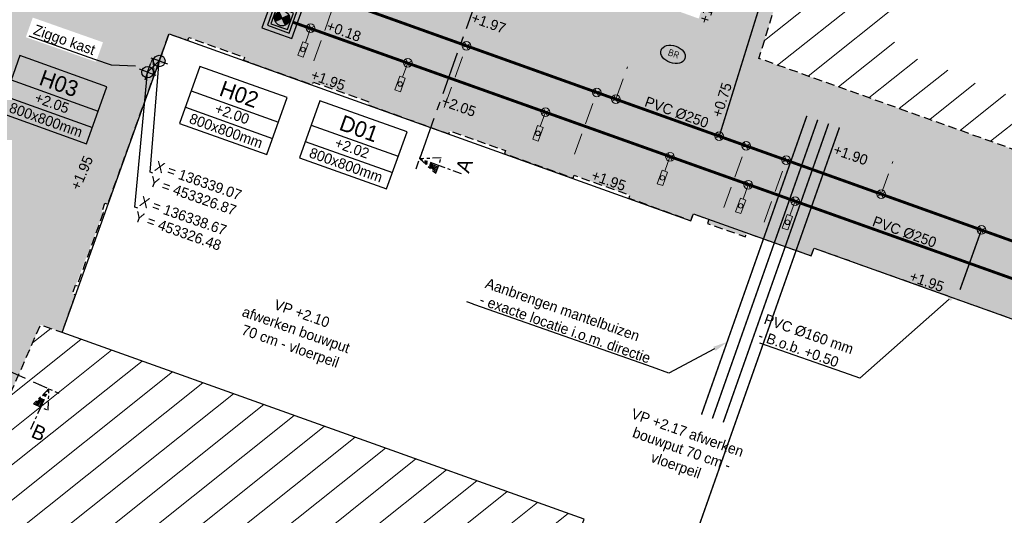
# Model space of a CAD drawing. Header units: metres. Extents: x 136120 to 136875, y 452791 to 453628.
# Tile 4 of 20: x 136334 to 136368, y 453311 to 453328. Entities that reach past the tile are written whole.
import ezdxf
from ezdxf import colors
from ezdxf.entities.mleader import LeaderData, LeaderLine
from ezdxf.enums import TextEntityAlignment as Align
from ezdxf.math import Vec2, Vec3

# ---------------------------------------------------------------- set-up
doc = ezdxf.new("R2010")
doc.units = ezdxf.units.M
for name, pattern in [('CENTER__G5', [2.4, 1.5, -0.3, 0.3, -0.3]), ('DASHED__G1', [0.45, 0.3, -0.15]), ('DASHED__G5', [2.25, 1.5, -0.75]), ('HIDDEN', [9.525, 6.35, -3.175]), ('HIDDEN__G5', [1.125, 0.75, -0.375]), ('PVC160__G1', [1.5, 1, -0.25, 0, -0.25])]:
    doc.linetypes.add(name, pattern=pattern)
for name, color, linetype in [('-DR-nw-alg-dwarsprofiel', 4, 'CENTER__G5'), ('-DR-nw-alg-dwarsprofiel @ 0.2', 4, 'CENTER__G5'), ('-DR-nw-BRM-arc-zandbed', 1, 'Continuous'), ('-DR-nw-inr-brandkraan', 160, 'Continuous'), ('-DR-nw-KL-nutstracé', 41, 'Continuous'), ('-DR-nw-KL-trafo @ 0.2', 2, 'Continuous'), ('-DR-nw-rio-DWA 250', 10, 'Continuous'), ('-DR-nw-rio-DWA putnummer @ 0.2', 10, 'Continuous'), ('-DR-nw-rio-DWA txt', 10, 'Continuous'), ('-DR-nw-rio-DWA txt @ 0.2', 10, 'Continuous'), ('-DR-nw-rio-HWA 160', 170, 'PVC160__G1'), ('-DR-nw-rio-HWA 250', 170, 'Continuous'), ('-DR-nw-rio-HWA putnummer @ 0.2', 170, 'Continuous'), ('-DR-nw-rio-HWA txt', 170, 'Continuous'), ('-DR-nw-rio-HWA txt @ 0.2', 170, 'Continuous'), ('-DR-nw-rio-inspectieput', 2, 'Continuous'), ('-DR-nw-rio-mantelbuis', 30, 'DASHED__G5'), ('-DR-nw-rio-putblock-deksel', 1, 'Continuous'), ('-DR-nw-rio-putblock-schacht', 1, 'Continuous'), ('-DR-nw-txt hoogtemaat vloerpeilen', 2, 'Continuous'), ('-DR-nw-txt-hoogtemaat', 2, 'Continuous'), ('-DR-nw-txt-WRM-hoogtemaat', 210, 'Continuous'), ('-DR-nw-vh-BRM-kant-zandbed', 1, 'DASHED__G1'), ('-DR-nw-vh-scheiding verhardingen', 1, 'Continuous'), ('-DR-nw-ziggokast', 2, 'Continuous')]:
    doc.layers.add(name, color=color, linetype=linetype)
for name, color, linetype, lineweight in [('-DR-nw-CAI', 2, 'Continuous', 9), ('-DR-nw-rio-DWA inlaat', 10, 'Continuous', 9), ('-DR-nw-rio-HWA 125', 170, 'HIDDEN__G5', 9), ('-DR-nw-rio-HWA inlaat', 170, 'HIDDEN__G5', 9), ('-DR-nw-rio-VWA 125 mm huisaansluiting', 10, 'HIDDEN', 13), ('-DR-nw-rio-VWA 125 mm ontstoppingsstuk', 10, 'Continuous', 13)]:
    doc.layers.add(name, color=color, linetype=linetype, lineweight=lineweight)
doc.layers.add('-DR-nw-vh-arc-BRM-grond kavels', color=7, linetype='Continuous', lineweight=5, true_color=0xd9915e)
doc.styles.add('CE', font='txt', dxfattribs={"height": 1.8})
doc.styles.add('CiCom Engineering', font='txt', dxfattribs={"height": 1.8})
doc.styles.add('Drong', font='txt', dxfattribs={"height": 1.8})
doc.styles.add('eurostile', font='txt')
doc.styles.add('NLCS-ISO', font='txt')
pattern_1 = [(38.5914, (136376.3115, 453321.0646), (-0.594134, 0.744487), [])]

# ---------------------------------------------------------------- blocks, each defined once
blk = doc.blocks.new('Doorsnedepijl')
at = {"color": 0}
blk.add_line((-1.87, 0), (1.87, 0), dxfattribs=at)
blk.add_lwpolyline([(1.4, -3.46), (0, 0), (-1.41, -3.46)], close=True, dxfattribs=at)
at = {"color": 1}
for points in [[(-1.13, -3.46), (0, 0)], [(-0.85, -3.46), (0, 0)], [(-0.56, -3.46), (0, -0.08)], [(-0.28, -3.46), (0, -0.08)], [(0, -3.46), (0, -0.08)]]:
    blk.add_lwpolyline(points, dxfattribs=at)
at = {"color": 0}
blk.add_lwpolyline([(0, -7.67), (0, -3.46)], dxfattribs=at)
at = {"style": 'eurostile'}
blk.add_attdef('DOORSNEDE', (0.39, -8.9), '', height=2.5, rotation=359.976, dxfattribs=at)
blk = doc.blocks.new('*U39')
at = {"layer": '-DR-nw-rio-putblock-deksel', "color": 0, "ltscale": 0.5}
for p, q in [((-0.26, 0.014), (-0.095, -0.045)), ((-0.257, 0.039), (-0.063, -0.03)), ((-0.252, 0.064), (-0.032, -0.015)), ((-0.245, 0.088), (0, 0)), ((0.235, 0.111), (-0.235, -0.111)), ((-0.235, 0.111), (-0.015, 0.032)), ((-0.224, 0.133), (-0.03, 0.063)), ((-0.21, 0.154), (-0.045, 0.095)), ((-0.193, 0.174), (-0.06, 0.127)), ((-0.174, 0.194), (-0.075, 0.158)), ((-0.151, 0.212), (-0.09, 0.19)), ((-0.124, 0.228), (-0.105, 0.222)), ((-0.111, 0.235), (0.111, -0.235)), ((0, 0), (0.245, -0.087)), ((0.032, 0.015), (0.252, -0.064)), ((0.063, 0.03), (0.257, -0.039)), ((0.095, 0.045), (0.259, -0.014)), ((0.127, 0.06), (0.259, 0.012)), ((0.158, 0.075), (0.257, 0.04)), ((0.19, 0.09), (0.25, 0.068)), ((0.222, 0.105), (0.24, 0.098)), ((-0.26, -0.012), (-0.127, -0.06)), ((-0.257, -0.039), (-0.158, -0.075)), ((-0.251, -0.068), (-0.19, -0.09)), ((-0.241, -0.098), (-0.222, -0.105)), ((0.015, -0.031), (0.235, -0.11)), ((0.03, -0.063), (0.223, -0.133)), ((0.044, -0.095), (0.209, -0.154)), ((0.059, -0.126), (0.193, -0.174)), ((0.074, -0.158), (0.173, -0.193)), ((0.089, -0.19), (0.151, -0.212)), ((0.104, -0.221), (0.124, -0.228))]:
    blk.add_line(p, q, dxfattribs=at)
at = {"layer": '-DR-nw-rio-putblock-deksel', "color": 0}
blk.add_lwpolyline([(-0.39, -0.185), (0.185, -0.39), (0.39, 0.185), (-0.185, 0.39)], close=True, dxfattribs=at)
at = {"layer": '-DR-nw-rio-putblock-deksel', "color": 0, "ltscale": 0.5}
blk.add_circle((0, 0), 0.26, dxfattribs=at)
at = {"layer": '-DR-nw-rio-putblock-schacht', "color": 0}
for points in [[(-0.703, -0.333), (0.333, -0.703), (0.703, 0.333), (-0.333, 0.703)], [(-0.511, -0.242), (0.242, -0.511), (0.511, 0.242), (-0.242, 0.511)]]:
    blk.add_lwpolyline(points, close=True, dxfattribs=at)
blk = doc.blocks.new('*U1312')
at = {"style": 'Drong'}
blk.add_attdef('BOBL', text='', height=1.8, rotation=340.3104, dxfattribs=at).set_placement((-57.2, 20.47), align=Align.BOTTOM_LEFT)
blk.add_attdef('MATERIAAL', text='', height=1.8, rotation=340.3104, dxfattribs=at).set_placement((0, 0), align=Align.BOTTOM_CENTER)
blk.add_attdef('BOBR', text='', height=1.8, rotation=340.3104, dxfattribs=at).set_placement((117.32, -41.98), align=Align.BOTTOM_RIGHT)
blk = doc.blocks.new('*U536')
at = {"color": 0}
blk.add_lwpolyline([(-8.02, 0), (8.02, 0), (8.02, 10.5), (-8.02, 10.5)], close=True, dxfattribs=at)
for points in [[(-8.02, 6), (8.02, 6)], [(-8.02, 3), (8.02, 3)]]:
    blk.add_lwpolyline(points, dxfattribs=at)
at = {"style": 'CiCom Engineering'}
for tag, height, p in [('PUTNUMMER', 2.75, (0, 6.87)), ('MAAIVELD', 1.8, (0, 3.75)), ('AFMETING', 1.8, (0, 0.63))]:
    blk.add_attdef(tag, text='', height=height, dxfattribs=at).set_placement(p, align=Align.CENTER)
blk = doc.blocks.new('*U1233')
blk.add_lwpolyline([(0, 0, 0.5, 0, 0), (0.942, -0.337, 0, 0, 0)], format="xyseb")
blk = doc.blocks.new('Inlaat')
for points in [[(-0.071, 0.071), (0.071, -0.071)], [(0.071, 0.071), (-0.071, -0.071)]]:
    blk.add_lwpolyline(points)
at = {"linetype": 'Continuous'}
blk.add_circle((0, 0), 0.1, dxfattribs=at)
blk = doc.blocks.new('*U1251')
blk.add_lwpolyline([(-0.509, -0.033), (-0.482, 0.166), (0.013, 0.099), (-0.013, -0.099)], close=True)
blk.add_circle((-0.248, 0.033), 0.08)
blk = doc.blocks.new('*U1254')
at = {"style": 'Drong'}
blk.add_attdef('BOBL', text='', height=1.8, rotation=340.2969, dxfattribs=at).set_placement((-100.01, 35.82), align=Align.BOTTOM_LEFT)
blk.add_attdef('MATERIAAL', text='', height=1.8, rotation=340.2969, dxfattribs=at).set_placement((0, 0), align=Align.BOTTOM_CENTER)
blk.add_attdef('BOBR', text='', height=1.8, rotation=340.2969, dxfattribs=at).set_placement((76.19, -27.28), align=Align.BOTTOM_RIGHT)
blk = doc.blocks.new('N-SIE-STRAATPOT_BRANDKRAAN')
blk.add_ellipse((0, 0), major_axis=(-0.219, 0), ratio=0.685994)
at = {"style": 'NLCS-ISO'}
blk.add_text('BR', height=0.12, dxfattribs=at).set_placement((-0.089, -0.046))
blk = doc.blocks.new('*U1281')
for points in [[(0, 0), (-1.5, 0)], [(0, 0), (0, 1.5)], [(0, 0), (1.5, 0)], [(0, 0), (0, -1.5)], [(6.22, -22.82), (5.72, -22.82), (0, 0)]]:
    blk.add_lwpolyline(points)
blk.add_circle((0, 0), 1)
at = {"style": 'CiCom Engineering'}
blk.add_attdef('COORDX', (6.22, -22.32), '', height=1.8, dxfattribs=at)
blk.add_attdef('COORDY', text='', height=1.8, dxfattribs=at).set_placement((6.22, -23.32), align=Align.TOP_LEFT)
blk = doc.blocks.new('*U1280')
for points in [[(0, 0), (-1.5, 0)], [(0, 0), (0, 1.5)], [(0, 0), (1.5, 0)], [(0, 0), (0, -1.5)], [(5.39, -18.7), (4.89, -18.7), (0, 0)]]:
    blk.add_lwpolyline(points)
blk.add_circle((0, 0), 1)
at = {"style": 'CiCom Engineering'}
blk.add_attdef('COORDX', (5.39, -18.2), '', height=1.8, dxfattribs=at)
blk.add_attdef('COORDY', text='', height=1.8, dxfattribs=at).set_placement((5.39, -19.2), align=Align.TOP_LEFT)
blk = doc.blocks.new('*U1301')
at = {"style": 'Drong'}
blk.add_attdef('BOBR', text='', height=1.8, rotation=72.7555, dxfattribs=at).set_placement((22.73, 73.22), align=Align.BOTTOM_RIGHT)
blk.add_attdef('MATERIAAL', text='', height=1.8, rotation=72.7555, dxfattribs=at).set_placement((0, 0), align=Align.BOTTOM_CENTER)
blk.add_attdef('BOBL', text='', height=1.8, rotation=72.7555, dxfattribs=at).set_placement((-22.1, -71.21), align=Align.BOTTOM_LEFT)

msp = doc.modelspace()

# ---------------------------------------------------------------- hatches: boundary and pattern name
at = {"layer": '-DR-nw-BRM-arc-zandbed'}
h = msp.add_hatch(dxfattribs=at)
h.set_pattern_fill('AVH-FUNDERING_ZAND', color=256, scale=0.25, angle=69.194, pattern_type=2)
h.set_pattern_definition([(87.28538, (136119.9151, 452832.6292), (-0.37801368, 0.29898877), [0, -0.38, 0, -0.425, 0, -0.40625]), (57.28538, (136119.9151, 452832.6292), (-0.2531045, 0.7933957), [0, -0.205, 0, -0.3425, 0, -0.13125]), (17.28538, (136119.71655, 452832.39437), (0.50158308, 0.59542748), [0, -0.125, 0, -0.45, 0, -0.5875]), (7.28538, (136119.71655, 452832.3944), (0.3176732, 0.71556145), [0, -0.0625, 0, -0.295, 0, -0.3375])])
h.paths.add_polyline_path([(136382.734, 453318.639), (136383.317, 453320.481), (136379.868, 453321.783), (136379.231, 453320.02), (136376.312, 453321.065), (136376.92, 453322.744), (136374.945, 453323.459), (136374.334, 453321.772), (136359.853, 453326.956), (136362.743, 453336.342), (136364.523, 453335.697), (136366.295, 453340.586), (136368.93, 453339.63), (136369.133, 453340.19), (136369.246, 453340.149), (136369.657, 453341.283), (136368.226, 453341.801), (136368.25, 453341.867), (136366.388, 453342.541), (136366.364, 453342.475), (136365.96, 453342.621), (136366.084, 453342.896), (136364.895, 453343.327), (136366.49, 453348.507), (136368.25, 453347.714), (136368.742, 453348.809), (136370.539, 453352.807), (136370.813, 453352.685), (136372.565, 453356.594), (136339.451, 453371.83), (136336.657, 453373.111), (136330.029, 453376.156), (136327.303, 453377.41), (136325.94, 453378.037), (136319.419, 453381.039), (136318.081, 453381.655), (136315.206, 453382.978), (136314.724, 453383.099), (136314.911, 453381.363), (136315.885, 453372.242), (136316.101, 453370.216), (136315.155, 453370.133), (136315.574, 453365.653), (136319.719, 453330.253), (136319.86, 453328.174), (136318.665, 453324.336), (136315.078, 453316.409), (136316.297, 453315.896), (136316.37, 453316.063), (136327.237, 453311.306), (136327.159, 453311.127), (136331.291, 453309.318), (136334.96, 453317.723), (136335.697, 453317.46), (136335.706, 453317.456), (136336.169, 453318.751), (136336.066, 453318.788), (136336.176, 453319.095), (136337.14, 453321.61), (136337.083, 453321.63), (136337.193, 453321.937), (136337.292, 453321.902), (136339.413, 453327.813), (136340.069, 453327.583), (136340.104, 453327.682), (136342.029, 453326.993), (136341.993, 453326.895), (136344.381, 453326.04), (136344.416, 453326.139), (136346.341, 453325.45), (136346.304, 453325.347), (136349.106, 453324.344), (136349.143, 453324.447), (136351.067, 453323.759), (136351.032, 453323.66), (136353.419, 453322.805), (136353.455, 453322.904), (136353.756, 453322.796), (136355.379, 453322.215), (136355.344, 453322.117), (136357.496, 453321.33), (136357.582, 453321.57), (136358.118, 453321.378), (136358.068, 453321.237), (136359.383, 453320.772), (136359.432, 453320.908), (136361.668, 453320.108), (136361.766, 453320.381), (136380.869, 453313.544)])
h.paths.add_polyline_path([(136344.951, 453332.927), (136340.69, 453368.811), (136355.504, 453361.969), (136354.134, 453359.004), (136366.076, 453355.328), (136357.768, 453328.339)], flags=16)
h.paths.add_polyline_path([(136342.289, 453335.012), (136341.603, 453334.93), (136341.616, 453334.821), (136341.507, 453334.808), (136341.588, 453334.128), (136330.665, 453332.829), (136330.641, 453333.028), (136329.202, 453332.858), (136328.296, 453330.783), (136321.543, 453333.73), (136321.475, 453333.722), (136317.339, 453368.542), (136318.108, 453368.633), (136317.863, 453370.665), (136322.975, 453371.279), (136322.94, 453371.577), (136325.447, 453371.878), (136329.693, 453372.372), (136329.929, 453370.386), (136336.086, 453371.117), (136336.165, 453370.452), (136336.274, 453370.465), (136336.313, 453370.137), (136336.998, 453370.219), (136337.273, 453367.906), (136336.588, 453367.824), (136336.627, 453367.497), (136336.448, 453367.476), (136336.631, 453365.94), (136336.7, 453365.949), (136336.758, 453365.457), (136337.851, 453365.587), (136338.199, 453362.656), (136338.308, 453362.669), (136338.321, 453362.56), (136339.007, 453362.642), (136339.222, 453360.83), (136338.536, 453360.749), (136338.549, 453360.64), (136338.44, 453360.627), (136338.812, 453357.493), (136338.922, 453357.506), (136338.935, 453357.396), (136339.62, 453357.478), (136339.835, 453355.666), (136339.15, 453355.585), (136339.163, 453355.476), (136339.053, 453355.463), (136339.426, 453352.329), (136339.535, 453352.342), (136339.548, 453352.233), (136340.233, 453352.314), (136340.449, 453350.503), (136339.763, 453350.421), (136339.776, 453350.312), (136339.667, 453350.299), (136340.04, 453347.156), (136340.149, 453347.169), (136340.161, 453347.069), (136340.847, 453347.151), (136341.062, 453345.339), (136340.377, 453345.258), (136340.39, 453345.149), (136340.28, 453345.136), (136340.653, 453342.002), (136340.762, 453342.015), (136340.775, 453341.905), (136341.46, 453341.987), (136341.675, 453340.176), (136340.99, 453340.094), (136341.003, 453339.985), (136340.894, 453339.972), (136341.266, 453336.838), (136341.375, 453336.851), (136341.388, 453336.742), (136342.073, 453336.823)], flags=16)
at = {"layer": '-DR-nw-vh-arc-BRM-grond kavels'}
h = msp.add_hatch(dxfattribs=at)
h.set_pattern_fill('ANSI31', color=256, scale=0.3, angle=13)
h.set_pattern_definition(pattern_1)
h.paths.add_polyline_path([(136365.809, 453331.306), (136365.905, 453331.271), (136367.436, 453335.504), (136367.342, 453335.538), (136368.281, 453338.131), (136368.375, 453338.097), (136368.491, 453338.417), (136368.604, 453338.375), (136369.015, 453339.509), (136368.901, 453339.551), (136368.93, 453339.63), (136366.295, 453340.586), (136364.523, 453335.697), (136362.743, 453336.342), (136359.853, 453326.956), (136374.334, 453321.772), (136374.945, 453323.459), (136373.365, 453324.031), (136373.33, 453323.935), (136366.489, 453326.411), (136366.524, 453326.508), (136364.451, 453327.258), (136364.96, 453328.666), (136364.866, 453328.7)])
h = msp.add_hatch(dxfattribs=at)
h.set_pattern_fill('ANSI31', color=256, scale=0.3, angle=13)
h.set_pattern_definition(pattern_1)
h.paths.add_polyline_path([(136353.774, 453310.99), (136335.706, 453317.456), (136334.96, 453317.723), (136331.291, 453309.318), (136341.594, 453304.675), (136342.066, 453305.996), (136350.675, 453302.037), (136350.977, 453302.878), (136350.902, 453302.905)])

# ---------------------------------------------------------------- linework, layer by layer
at = {"layer": '-DR-nw-alg-dwarsprofiel', "flags": 128}
for points in [[(136348.099, 453323.476), (136351.47, 453332.891)], [(136317.722, 453323.342), (136335.252, 453315.501)]]:
    msp.add_lwpolyline(points, dxfattribs=at)
at = {"layer": '-DR-nw-CAI'}
msp.add_lwpolyline([(136339.075, 453326.868), (136338.906, 453326.398), (136338.671, 453326.482), (136338.839, 453326.953)], close=True, dxfattribs=at)
for points in [[(136339.075, 453326.868), (136338.671, 453326.482)], [(136338.839, 453326.953), (136338.906, 453326.398)]]:
    msp.add_lwpolyline(points, dxfattribs=at)
at = {"layer": '-DR-nw-KL-nutstracé', "const_width": 1, "flags": 128}
for points in [[(136367.226, 453354.984), (136358.472, 453326.545)], [(136327.78, 453329.098), (136328.498, 453328.775), (136329.754, 453331.736), (136340.329, 453333.009), (136384.147, 453317.323)], [(136338.755, 453326.717), (136338.046, 453332.773)]]:
    msp.add_lwpolyline(points, dxfattribs=at)
at = {"layer": '-DR-nw-rio-DWA 250', "const_width": 0.1, "flags": 128}
msp.add_lwpolyline([(136380.241, 453315.182), (136343.708, 453328.213)], dxfattribs=at)
at = {"layer": '-DR-nw-rio-HWA 125', "flags": 128}
for points in [[(136344.427, 453326.868), (136345.195, 453329.014)], [(136348.947, 453325.25), (136349.715, 453327.396)], [(136354.898, 453325.541), (136355.302, 453326.671)], [(136353.466, 453323.632), (136354.234, 453325.779)], [(136358.642, 453321.783), (136359.409, 453323.927)], [(136360.034, 453321.285), (136360.801, 453323.428)], [(136364.093, 453322.25), (136364.497, 453323.38)]]:
    msp.add_lwpolyline(points, dxfattribs=at)
at = {"layer": '-DR-nw-rio-HWA 160', "const_width": 0.05, "flags": 128}
for points in [[(136358.478, 453324.26), (136367.688, 453353.931)], [(136367.561, 453321.009), (136366.82, 453318.938)]]:
    msp.add_lwpolyline(points, dxfattribs=at)
at = {"layer": '-DR-nw-rio-HWA 250', "const_width": 0.1, "flags": 128}
msp.add_lwpolyline([(136342.66, 453329.921), (136380.559, 453316.357)], dxfattribs=at)
at = {"layer": '-DR-nw-rio-mantelbuis', "ltscale": 0.3, "const_width": 0.05, "flags": 128}
for points in [[(136357.862, 453314.604), (136361.513, 453324.965)], [(136358.24, 453314.471), (136361.89, 453324.832)], [(136358.617, 453314.338), (136362.267, 453324.699)], [(136357.783, 453310.767), (136362.644, 453324.566)]]:
    msp.add_lwpolyline(points, dxfattribs=at)
at = {"layer": '-DR-nw-rio-VWA 125 mm huisaansluiting', "ltscale": 0.1, "flags": 128}
msp.add_lwpolyline([(136344.315, 453327.996), (136344.139, 453327.502)], dxfattribs=at)
at = {"layer": '-DR-nw-rio-VWA 125 mm huisaansluiting', "ltscale": 0.1}
for points in [[(136347.683, 453326.803), (136347.505, 453326.305)], [(136352.457, 453325.094), (136352.278, 453324.596)], [(136356.771, 453323.549), (136356.593, 453323.051)], [(136359.482, 453322.578), (136359.304, 453322.08)], [(136361.103, 453322.01), (136360.925, 453321.512)]]:
    msp.add_lwpolyline(points, dxfattribs=at)
at = {"layer": '-DR-nw-vh-BRM-kant-zandbed', "flags": 128}
for points in [[(136374.945, 453323.459), (136374.945, 453323.459), (136374.334, 453321.772), (136359.853, 453326.956), (136362.743, 453336.342), (136364.523, 453335.697), (136366.295, 453340.586), (136368.93, 453339.63)], [(136335.706, 453317.456), (136335.715, 453317.453)]]:
    msp.add_lwpolyline(points, dxfattribs=at)

# ---------------------------------------------------------------- block references
at = {"layer": '-DR-nw-alg-dwarsprofiel @ 0.2', "xscale": 0.2, "yscale": 0.2, "zscale": 0.2}
for p, rotation, values in [((136348.099, 453323.476), 70.3172981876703, {'DOORSNEDE': 'A'}), ((136335.252, 453315.501), 336, {'DOORSNEDE': 'B'})]:
    msp.add_blockref('Doorsnedepijl', p, dxfattribs=dict(at, rotation=rotation)).add_auto_attribs(values)
at = {"layer": '-DR-nw-inr-brandkraan', "xscale": 2, "yscale": 2, "rotation": 340.8609497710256}
msp.add_blockref('N-SIE-STRAATPOT_BRANDKRAAN', (136356.876, 453327.099), dxfattribs=at)
at = {"layer": '-DR-nw-rio-DWA inlaat', "xscale": 1.5, "yscale": 1.5, "rotation": 340.3003017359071}
for p in [(136344.319, 453328.007), (136347.683, 453326.803), (136352.457, 453325.094), (136356.771, 453323.549), (136359.482, 453322.578), (136361.103, 453322.01)]:
    msp.add_blockref('Inlaat', p, dxfattribs=at)
at = {"layer": '-DR-nw-rio-DWA putnummer @ 0.2', "xscale": 0.2, "yscale": 0.2, "zscale": 0.2, "rotation": 340.3003017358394}
msp.add_blockref('*U536', (136345.442, 453322.974), dxfattribs=at).add_auto_attribs({'MAAIVELD': '+2.02', 'PUTNUMMER': 'D01', 'AFMETING': '800x800mm'})
at = {"layer": '-DR-nw-rio-DWA txt'}
msp.add_blockref('*U1233', (136362.203, 453321.604), dxfattribs=at)
at = {"layer": '-DR-nw-rio-DWA txt @ 0.2'}
ref = msp.add_blockref('*U1254', (136364.802, 453320.673), dxfattribs=dict(at, xscale=0.2, yscale=0.2, zscale=0.2))
ref.add_attrib('BOBL', '+0.18', dxfattribs={"layer": '0', "height": 0.36, "rotation": 340.2969, "style": 'Drong'}).set_placement((136344.8, 453327.836), align=Align.BOTTOM_LEFT)
ref.add_attrib('MATERIAAL', 'PVC Ø250', dxfattribs={"layer": '0', "height": 0.36, "rotation": 340.2969, "style": 'Drong'}).set_placement((136364.802, 453320.673), align=Align.BOTTOM_CENTER)
at = {"layer": '-DR-nw-rio-HWA inlaat', "xscale": 1.5, "yscale": 1.5, "rotation": 340.3003017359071}
for p in [(136349.715, 453327.396), (136354.234, 453325.779), (136354.898, 453325.541), (136358.478, 453324.26), (136359.409, 453323.927), (136360.801, 453323.428), (136364.093, 453322.25), (136367.561, 453321.009)]:
    msp.add_blockref('Inlaat', p, dxfattribs=at)
at = {"layer": '-DR-nw-rio-HWA putnummer @ 0.2', "xscale": 0.2, "yscale": 0.2, "zscale": 0.2, "rotation": 340.3003017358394}
msp.add_blockref('*U536', (136341.287, 453324.161), dxfattribs=at).add_auto_attribs({'MAAIVELD': '+2.00', 'PUTNUMMER': 'H02', 'AFMETING': '800x800mm'})
at = {"layer": '-DR-nw-rio-HWA txt @ 0.2', "xscale": 0.2, "yscale": 0.2, "zscale": 0.2}
msp.add_blockref('*U1301', (136363.083, 453339.095), dxfattribs=at).add_auto_attribs({'BOBL': '+0.75', 'BOBR': '+0.80', 'MATERIAAL': 'PVC Ø160'})
at = {"layer": '-DR-nw-rio-HWA txt @ 0.2'}
ref = msp.add_blockref('*U1312', (136356.908, 453324.822), dxfattribs=dict(at, xscale=0.2, yscale=0.2, zscale=0.2))
ref.add_attrib('MATERIAAL', 'PVC Ø250', dxfattribs={"layer": '0', "height": 0.36, "rotation": 340.3104, "style": 'Drong'}).set_placement((136356.908, 453324.822), align=Align.BOTTOM_CENTER)
at = {"layer": '-DR-nw-rio-inspectieput'}
msp.add_blockref('*U39', (136343.331, 453328.347), dxfattribs=at)
at = {"layer": '-DR-nw-rio-VWA 125 mm ontstoppingsstuk', "xscale": -1, "rotation": 242.6533279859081}
for p in [(136344.139, 453327.502), (136347.505, 453326.305), (136352.278, 453324.596), (136356.593, 453323.051), (136359.304, 453322.08), (136360.925, 453321.512)]:
    msp.add_blockref('*U1251', p, dxfattribs=at)

# ---------------------------------------------------------------- texts
at = {"layer": '-DR-nw-txt hoogtemaat vloerpeilen', "char_height": 0.36, "attachment_point": 5, "rotation": 340.5914, "style": 'Drong'}
for s, insert in [('VP +2.10\\Pafwerken bouwput 70 cm - vloerpeil', (136343.799, 453317.498)), ('VP +2.17 afwerken bouwput 70 cm - vloerpeil', (136357.161, 453313.365))]:
    msp.add_mtext_dynamic_manual_height_columns(s, width=4.29081, gutter_width=1.8, heights=[0], dxfattribs=dict(at, insert=insert))
at = {"layer": '-DR-nw-txt-hoogtemaat', "char_height": 0.36, "attachment_point": 1, "style": 'Drong'}
for s, insert, rotation in [('+1.95', (136357.763, 453328.242), 72.6608), ('+1.95', (136344.411, 453326.579), 340.5914), ('+1.90', (136362.515, 453323.988), 340.5914), ('+1.95', (136354.132, 453323.099), 340.5914), ('+1.95', (136365.154, 453319.595), 340.5914)]:
    msp.add_mtext_dynamic_manual_height_columns(s, width=3.08922, gutter_width=1.8, heights=[0], dxfattribs=dict(at, insert=insert, rotation=rotation))
at = {"layer": '-DR-nw-txt-WRM-hoogtemaat', "char_height": 0.36, "attachment_point": 1, "style": 'Drong'}
for s, insert, rotation in [('+1.97', (136349.973, 453328.561), 340.2067), ('+2.05', (136348.939, 453325.676), 340.2067), ('+1.95', (136335.983, 453322.501), 66.7479)]:
    msp.add_mtext_dynamic_manual_height_columns(s, width=3.08922, gutter_width=1.8, heights=[0], dxfattribs=dict(at, insert=insert, rotation=rotation))

# ---------------------------------------------------------------- leaders
at = {"layer": '-DR-nw-rio-HWA txt'}
ml = msp.add_multileader_mtext('Standard', dxfattribs=at)
ml.set_content('{\\C256;PVC Ø160 mm\\P- B.o.b. +0.50}', color=7, style='CE')
ml.set_leader_properties(color=256, linetype='ByLayer', lineweight=-1)
ml.build(insert=Vec2(0, 0))
ml.multileader.update_dxf_attribs({"text_left_attachment_type": 5, "text_right_attachment_type": 5, "dogleg_length": 1.897, "arrow_head_size": 0.5, "scale": 0.2})
ctx = ml.context
ctx.base_point, ctx.scale, ctx.char_height, ctx.arrow_head_size, ctx.landing_gap_size, ctx.plane_origin, ctx.plane_x_axis, ctx.plane_y_axis = Vec3(136359.733, 453317.142), 0.2, 0.36, 0.5, 0.04, Vec3(136366.82, 453318.938), Vec3(0.943173, -0.332302), Vec3(0.332302, 0.943173)
ctx.left_attachment, ctx.right_attachment = 5, 5
notes = []
notes.append((ctx, [(0, (1, 1, 0), (136363.347, 453315.869), (-0.943173, 0.332302), 0.379, [(0, [(136366.82, 453318.938)], 0, [])])]))
ctx.mtext.insert, ctx.mtext.text_direction, ctx.mtext.rotation, ctx.mtext.flow_direction = Vec3(136360.116, 453318.109), Vec3(0.943173, -0.332302), 5.944442, 5
for ctx, leaders in notes:
    for number, flags, end, landing, length, lines in leaders:
        leader = LeaderData()
        leader.index, (leader.has_last_leader_line, leader.has_dogleg_vector, leader.attachment_direction) = number, flags
        leader.last_leader_point, leader.dogleg_vector, leader.dogleg_length = Vec3(end), Vec3(landing), length
        for number, points, colour, breaks in lines:
            line = LeaderLine()
            line.index, line.vertices, line.color, line.breaks = number, Vec3.list(points), colors.encode_raw_color(colour), breaks
            leader.lines.append(line)
        ctx.leaders.append(leader)

# ---------------------------------------------------------------- next in the draw order: leaders
at = {"layer": '-DR-nw-ziggokast'}
ml = msp.add_multileader_mtext('Standard', dxfattribs=at)
ml.set_content('Ziggo kast', color=7, style='CE')
ml.set_leader_properties(color=256, linetype='ByLayer', lineweight=-1)
ml.build(insert=Vec2(0, 0))
ml.multileader.update_dxf_attribs({"text_left_attachment_type": 5, "text_right_attachment_type": 5, "dogleg_length": 3.03, "arrow_head_size": 0.5, "scale": 0.2})
ctx = ml.context
ctx.base_point, ctx.scale, ctx.char_height, ctx.arrow_head_size, ctx.landing_gap_size, ctx.plane_origin, ctx.plane_x_axis, ctx.plane_y_axis = Vec3(136334.606, 453327.712), 0.2, 0.36, 0.5, 0.04, Vec3(136340.015, 453329.525), Vec3(0.943173, -0.332302), Vec3(0.332302, 0.943173)
ctx.left_attachment, ctx.right_attachment = 5, 5
notes = []
notes.append((ctx, [(1, (1, 1, 0), (136337.417, 453326.721), (-0.943173, 0.332302), 0.606, [(0, [(136338.752, 453326.665)], 0, [])])]))
ctx.mtext.insert, ctx.mtext.text_direction, ctx.mtext.rotation, ctx.mtext.flow_direction = Vec3(136334.801, 453328.144), Vec3(0.943173, -0.332302), 5.944442, 5
ctx.mtext.has_bg_fill, ctx.mtext.bg_color, ctx.mtext.bg_scale_factor, ctx.mtext.bg_transparency, ctx.mtext.use_window_bg_color = 1, -1027028792, 1.5, 0, 1
for ctx, leaders in notes:
    for number, flags, end, landing, length, lines in leaders:
        leader = LeaderData()
        leader.index, (leader.has_last_leader_line, leader.has_dogleg_vector, leader.attachment_direction) = number, flags
        leader.last_leader_point, leader.dogleg_vector, leader.dogleg_length = Vec3(end), Vec3(landing), length
        for number, points, colour, breaks in lines:
            line = LeaderLine()
            line.index, line.vertices, line.color, line.breaks = number, Vec3.list(points), colors.encode_raw_color(colour), breaks
            leader.lines.append(line)
        ctx.leaders.append(leader)

# ---------------------------------------------------------------- next in the draw order: linework, layer by layer
at = {"layer": '-DR-nw-vh-BRM-kant-zandbed', "flags": 128}
msp.add_lwpolyline([(136316.101, 453370.216), (136315.155, 453370.133), (136315.574, 453365.653), (136319.719, 453330.253), (136319.86, 453328.174), (136318.665, 453324.336), (136315.078, 453316.409), (136316.297, 453315.896), (136316.37, 453316.063), (136327.237, 453311.306), (136327.159, 453311.127), (136331.291, 453309.318), (136334.96, 453317.723), (136335.697, 453317.46), (136335.706, 453317.456), (136336.169, 453318.751), (136336.066, 453318.788), (136336.176, 453319.095), (136336.232, 453319.074), (136337.14, 453321.61), (136337.083, 453321.63), (136337.193, 453321.937), (136337.292, 453321.902), (136339.413, 453327.813), (136340.069, 453327.583), (136340.104, 453327.682), (136342.029, 453326.993), (136341.993, 453326.895), (136344.381, 453326.04), (136344.416, 453326.139), (136346.341, 453325.45), (136346.304, 453325.347), (136349.106, 453324.344), (136349.143, 453324.447), (136351.067, 453323.759), (136351.032, 453323.66), (136353.419, 453322.805), (136353.455, 453322.904), (136353.756, 453322.796), (136355.379, 453322.215), (136355.344, 453322.117), (136357.496, 453321.33), (136357.582, 453321.57), (136358.118, 453321.378), (136358.068, 453321.237), (136359.383, 453320.772), (136359.432, 453320.908), (136361.668, 453320.108), (136361.766, 453320.381), (136380.877, 453313.541), (136383.32, 453320.49)], dxfattribs=at)
at = {"layer": '-DR-nw-vh-scheiding verhardingen', "flags": 128}
msp.add_lwpolyline([(136335.706, 453317.456), (136339.413, 453327.813), (136357.496, 453321.33), (136357.582, 453321.57), (136361.668, 453320.108), (136361.766, 453320.381), (136377.4, 453314.786), (136370.569, 453295.701), (136350.902, 453302.905), (136353.793, 453310.983), (136335.706, 453317.456)], close=True, dxfattribs=at)

# ---------------------------------------------------------------- next in the draw order: block references
at = {"layer": '-DR-nw-KL-trafo @ 0.2', "xscale": 0.2, "yscale": 0.2, "zscale": 0.2, "rotation": 340.591421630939}
for name, p, values in [('*U1280', (136339.075, 453326.868), {'COORDX': 'X = 136339.07', 'COORDY': 'Y = 453326.87'}), ('*U1281', (136338.671, 453326.482), {'COORDX': 'X = 136338.67', 'COORDY': 'Y = 453326.48'})]:
    msp.add_blockref(name, p, dxfattribs=at).add_auto_attribs(values)
at = {"layer": '-DR-nw-rio-HWA putnummer @ 0.2', "xscale": 0.2, "yscale": 0.2, "zscale": 0.2, "rotation": 340.3003017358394}
msp.add_blockref('*U536', (136335.045, 453324.539), dxfattribs=at).add_auto_attribs({'MAAIVELD': '+2.05', 'PUTNUMMER': 'H03', 'AFMETING': '800x800mm'})

# ---------------------------------------------------------------- next in the draw order: leaders
at = {"layer": '-DR-nw-ziggokast'}
ml = msp.add_multileader_mtext('Standard', dxfattribs=at)
ml.set_content('Aanbrengen mantelbuizen\\P- exacte locatie i.o.m. directie', color=7, style='CE')
ml.set_leader_properties(color=256, linetype='ByLayer', lineweight=-1)
ml.build(insert=Vec2(0, 0))
ml.multileader.update_dxf_attribs({"text_left_attachment_type": 5, "text_right_attachment_type": 5, "dogleg_length": 3.03, "arrow_head_size": 0.5, "scale": 0.2})
ctx = ml.context
ctx.base_point, ctx.scale, ctx.char_height, ctx.arrow_head_size, ctx.landing_gap_size, ctx.plane_origin, ctx.plane_x_axis, ctx.plane_y_axis = Vec3(136350.077, 453318.392), 0.2, 0.36, 0.5, 0.04, Vec3(136355.784, 453317.267), Vec3(0.943173, -0.332302), Vec3(0.332302, 0.943173)
ctx.left_attachment, ctx.right_attachment = 5, 5
notes = []
notes.append((ctx, [(1, (1, 1, 0), (136356.735, 453316.046), (-0.943173, 0.332302), 0.606, [(0, [(136358.753, 453317.124)], 0, [])])]))
ctx.mtext.insert, ctx.mtext.text_direction, ctx.mtext.rotation, ctx.mtext.flow_direction = Vec3(136350.457, 453319.352), Vec3(0.943173, -0.332302), 5.944442, 5
ctx.mtext.has_bg_fill, ctx.mtext.bg_color, ctx.mtext.bg_scale_factor, ctx.mtext.bg_transparency, ctx.mtext.use_window_bg_color = 1, -1027028792, 1.5, 0, 1
for ctx, leaders in notes:
    for number, flags, end, landing, length, lines in leaders:
        leader = LeaderData()
        leader.index, (leader.has_last_leader_line, leader.has_dogleg_vector, leader.attachment_direction) = number, flags
        leader.last_leader_point, leader.dogleg_vector, leader.dogleg_length = Vec3(end), Vec3(landing), length
        for number, points, colour, breaks in lines:
            line = LeaderLine()
            line.index, line.vertices, line.color, line.breaks = number, Vec3.list(points), colors.encode_raw_color(colour), breaks
            leader.lines.append(line)
        ctx.leaders.append(leader)

doc.saveas('drawing.dxf')
